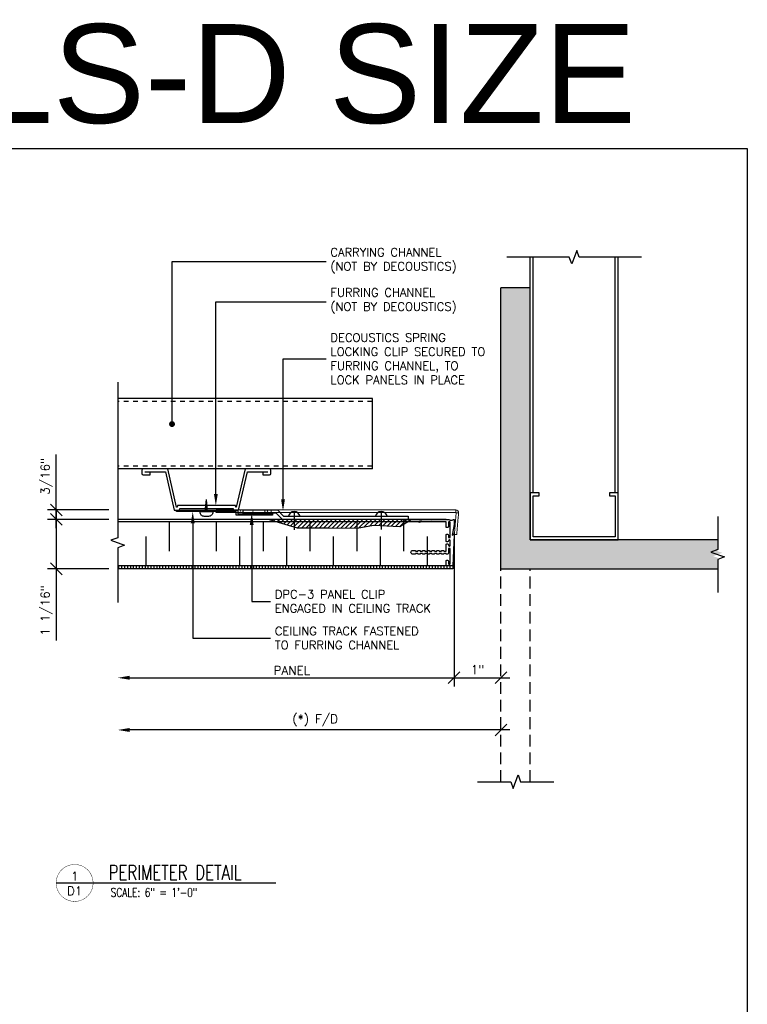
# Model space of a CAD drawing. Header units: inches. Extents: x 31 to 585, y 3457 to 3603.
# Tile 14 of 24: x 268 to 284, y 3509 to 3530. Entities that reach past the tile are written whole.
import ezdxf
from ezdxf import colors
from ezdxf.entities.mleader import LeaderData, LeaderLine
from ezdxf.enums import TextEntityAlignment as Align
from ezdxf.math import Vec2, Vec3

# ---------------------------------------------------------------- set-up
doc = ezdxf.new("R2010")
doc.units = ezdxf.units.IN
doc.header["$MEASUREMENT"] = 0
doc.linetypes.add('HIDDEN', pattern=[0.375, 0.25, -0.125])
for name, color, linetype in [('1-ARCH', 1, 'Continuous'), ('1-DIM', 4, 'Continuous'), ('1-MOUNT', 155, 'Continuous'), ('1-PANEL', 6, 'Continuous'), ('1-TEXT', 2, 'Continuous'), ('1-TITLE', 4, 'Continuous')]:
    doc.layers.add(name, color=color, linetype=linetype)
doc.styles.add('GEN NOTES', font='ARIALUNI.TTF')
doc.styles.add('TEXT', font='romans.shx')
doc.dimstyles.new('DIM 6-12', dxfattribs={"dimscale": 2, "dimtxt": 0.09375, "dimasz": 0.125, "dimexe": 0.09375, "dimexo": 0.09375, "dimgap": 0.03125, "dimtad": 1, "dimdec": 4, "dimzin": 3, "dimdsep": 46, "dimlunit": 5, "dimtxsty": 'TEXT', "dimblk": 'OBLIQUE', "dimcen": 0.09375, "dimdle": 0.09375, "dimclrd": 256, "dimclre": 4, "dimclrt": 2, "dimadec": 0, "dimazin": 0, "dimtfac": 1, "dimtdec": 4, "dimtmove": 0, "dimatfit": 3, "dimfxl": 0, "dimfrac": 2, "dimtolj": 1, "dimtzin": 0, "dimlwd": -1, "dimlwe": -1, "dimarcsym": 0})

# ---------------------------------------------------------------- blocks, each defined once
blk = doc.blocks.new('DPC3-LS')
at = {"layer": '1-MOUNT', "linetype": 'Continuous'}
blk.add_lwpolyline([(-0.188, 0), (-0.188, 0.688), (-0.062, 0.812), (-0.062, 3.312), (0, 3.312), (0, 0.787), (-0.125, 0.662), (-0.125, 0)], close=True, dxfattribs=at)
for centre in [(-0.036, 2.774), (-0.036, 1.026)]:
    blk.add_arc(centre, 0.12, 102.6804, 257.3196, dxfattribs=at)
blk = doc.blocks.new('SCREW-S')
for p in [(-0.025, 0), (0.025, 0)]:
    blk.add_line(p, (0, -0.241))
blk.add_lwpolyline([(-0.128, 0), (-0.128, 0.011, -0.414214), (-0.043, 0.096), (0.043, 0.096, -0.414214), (0.128, 0.011), (0.128, 0)], format="xyb", close=True)
for points in [[(0.023, -0.016), (-0.024, -0.007)], [(0.021, -0.031), (-0.022, -0.023)], [(0.02, -0.047), (-0.021, -0.039)], [(0.018, -0.062), (-0.019, -0.055)], [(0.017, -0.078), (-0.017, -0.071)], [(0.015, -0.093), (-0.016, -0.087)], [(0.014, -0.109), (-0.014, -0.103)], [(0.012, -0.124), (-0.012, -0.12)], [(0.01, -0.14), (-0.011, -0.136)], [(0.009, -0.155), (-0.009, -0.152)], [(0.007, -0.171), (-0.007, -0.168)], [(0.006, -0.186), (-0.006, -0.184)], [(0.004, -0.202), (-0.004, -0.2)], [(0.002, -0.217), (-0.003, -0.216)], [(0.001, -0.233), (-0.001, -0.233)]]:
    blk.add_lwpolyline(points)
blk = doc.blocks.new('*X18')
at = {"color": 0}
for p, q in [((4.737, 5.886), (4.764, 5.913)), ((4.805, 5.866), (4.853, 5.913)), ((4.874, 5.846), (4.941, 5.913)), ((4.942, 5.826), (5.029, 5.913)), ((5.01, 5.805), (5.118, 5.913)), ((5.078, 5.785), (5.152, 5.859)), ((5.146, 5.765), (5.152, 5.771)), ((5.152, 5.771), (5.295, 5.913)), ((5.152, 5.859), (5.206, 5.913)), ((5.215, 5.745), (5.383, 5.913)), ((5.303, 5.745), (5.471, 5.913)), ((5.392, 5.745), (5.56, 5.913)), ((5.48, 5.745), (5.648, 5.913)), ((5.569, 5.745), (5.733, 5.91)), ((5.657, 5.745), (5.733, 5.821)), ((5.733, 5.821), (5.825, 5.913)), ((5.733, 5.91), (5.737, 5.913)), ((5.745, 5.745), (5.913, 5.913)), ((5.834, 5.745), (6.002, 5.913)), ((5.921, 5.744), (6.09, 5.913)), ((6.008, 5.743), (6.178, 5.913)), ((6.095, 5.741), (6.267, 5.913)), ((6.182, 5.74), (6.355, 5.913)), ((6.269, 5.739), (6.444, 5.913)), ((6.356, 5.737), (6.532, 5.913)), ((6.45, 5.743), (6.62, 5.913)), ((6.559, 5.764), (6.709, 5.913)), ((6.669, 5.785), (6.733, 5.849)), ((6.733, 5.849), (6.797, 5.913)), ((6.77, 5.798), (6.886, 5.913)), ((6.854, 5.794), (6.9, 5.839)), ((6.9, 5.839), (6.974, 5.913)), ((6.938, 5.789), (7.062, 5.913)), ((7.023, 5.785), (7.151, 5.913)), ((7.107, 5.781), (7.239, 5.913)), ((7.191, 5.777), (7.328, 5.913)), ((7.278, 5.775), (7.416, 5.913))]:
    blk.add_line(p, q, dxfattribs=at)
blk = doc.blocks.new('_Oblique')
at = {"color": 0, "linetype": 'ByBlock', "lineweight": -2}
blk.add_line((-0.5, -0.5), (0.5, 0.5), dxfattribs=at)
blk = doc.blocks.new('*D32')
at = {"layer": '1-DIM', "color": 4, "transparency": 16777216}
blk.add_line((277.514, 3518.875), (277.514, 3515.586), dxfattribs=at)
at = {"layer": '1-DIM', "transparency": 16777216}
blk.add_line((270.589, 3515.773), (277.701, 3515.773), dxfattribs=at)
blk.add_solid([(270.589, 3515.815), (270.589, 3515.732), (270.339, 3515.773)], dxfattribs=at)
at = {"layer": 'Defpoints', "color": 0, "transparency": 16777216}
for p in [(277.514, 3519.062), (270.339, 3515.773), (277.514, 3515.773)]:
    blk.add_point(p, dxfattribs=at)
at = {"layer": '1-DIM', "transparency": 16777216, "xscale": 0.25, "yscale": 0.25, "zscale": 0.25}
blk.add_blockref('_Oblique', (277.514, 3515.773), dxfattribs=at)
at = {"layer": '1-DIM', "color": 2, "transparency": 16777216, "insert": (274.051, 3515.93), "char_height": 0.1875, "attachment_point": 5, "style": 'TEXT', "bg_fill": 3, "box_fill_scale": 1.25, "bg_fill_color": 256, "bg_fill_true_color": 13158600, "bg_fill_transparency": 0}
blk.add_mtext('\\A1;PANEL', dxfattribs=at)
blk = doc.blocks.new('*D33')
at = {"layer": '1-DIM', "transparency": 16777216}
blk.add_line((278.701, 3514.66), (270.589, 3514.66), dxfattribs=at)
blk.add_solid([(270.589, 3514.701), (270.589, 3514.618), (270.339, 3514.66)], dxfattribs=at)
at = {"layer": 'Defpoints', "color": 0, "transparency": 16777216}
for p in [(270.339, 3514.66), (270.339, 3514.66), (278.514, 3514.66)]:
    blk.add_point(p, dxfattribs=at)
at = {"layer": '1-DIM', "transparency": 16777216, "xscale": 0.25, "yscale": 0.25, "zscale": 0.25}
blk.add_blockref('_Oblique', (278.514, 3514.66), dxfattribs=at)
at = {"layer": '1-DIM', "color": 2, "transparency": 16777216, "insert": (274.551, 3514.865), "char_height": 0.1875, "attachment_point": 5, "style": 'TEXT', "bg_fill": 3, "box_fill_scale": 1.25, "bg_fill_color": 256, "bg_fill_true_color": 13158600, "bg_fill_transparency": 0}
blk.add_mtext('\\A1;(*) F/D', dxfattribs=at)
blk = doc.blocks.new('*D34')
at = {"layer": '1-DIM', "color": 4, "transparency": 16777216}
blk.add_line((277.514, 3518.875), (277.514, 3515.586), dxfattribs=at)
at = {"layer": '1-DIM', "transparency": 16777216}
blk.add_line((277.326, 3515.773), (278.701, 3515.773), dxfattribs=at)
at = {"layer": 'Defpoints', "color": 0, "transparency": 16777216}
for p in [(277.514, 3519.062), (278.514, 3515.773), (278.514, 3515.773)]:
    blk.add_point(p, dxfattribs=at)
at = {"layer": '1-DIM', "transparency": 16777216, "xscale": 0.25, "yscale": 0.25, "zscale": 0.25, "rotation": 180}
blk.add_blockref('_Oblique', (277.514, 3515.773), dxfattribs=at)
at = {"layer": '1-DIM', "transparency": 16777216, "xscale": 0.25, "yscale": 0.25, "zscale": 0.25}
blk.add_blockref('_Oblique', (278.514, 3515.773), dxfattribs=at)
at = {"layer": '1-DIM', "color": 2, "transparency": 16777216, "insert": (278.014, 3515.947), "char_height": 0.1875, "attachment_point": 5, "style": 'TEXT', "bg_fill": 3, "box_fill_scale": 1.25, "bg_fill_color": 256, "bg_fill_true_color": 13158600, "bg_fill_transparency": 0}
blk.add_mtext('\\A1;1"', dxfattribs=at)
blk = doc.blocks.new('*U43')
at = {"layer": '1-TEXT', "color": 2, "style": 'TEXT'}
blk.add_attdef('VIEWNAME', (0.89, 0.061), '', height=0.25, dxfattribs=at)
at = {"layer": '1-TEXT', "style": 'TEXT'}
for tag, p in [('NOTE1', (0.926, -0.281)), ('NOTE2', (0.926, -0.463)), ('NOTE3', (0.926, -0.655)), ('NOTE4', (0.926, -0.832))]:
    blk.add_attdef(tag, p, '', height=0.125, dxfattribs=at)
blk.add_wipeout([(0.314, 0.314), (0.236, 0.304), (0.163, 0.275), (0.099, 0.229), (0.049, 0.168), (0.015, 0.097), (0.001, 0.02), (0.006, -0.059), (0.03, -0.134), (0.072, -0.2), (0.13, -0.254), (0.199, -0.292), (0.275, -0.312), (0.354, -0.312), (0.43, -0.292), (0.499, -0.254), (0.556, -0.2), (0.599, -0.134), (0.623, -0.059), (0.628, 0.02), (0.613, 0.097), (0.58, 0.168), (0.529, 0.229), (0.466, 0.275), (0.392, 0.304)])
at = {"layer": '1-TITLE', "const_width": 0.00651}
blk.add_lwpolyline([(0, 0, 1), (0.628, 0, 0.414214), (0.314, 0.314, 0.414214), (0, 0, 2.926408)], format="xyb", dxfattribs=at)
at = {"layer": '1-TITLE', "const_width": 0.02}
blk.add_lwpolyline([(0, 0), (3.739, 0)], dxfattribs=at)
at = {"layer": '1-TEXT', "style": 'TEXT'}
for tag, p in [('DETAIL#', (0.301, 0.094)), ('SHEET#', (0.306, -0.207))]:
    blk.add_attdef(tag, text='', height=0.125, dxfattribs=at).set_placement(p, align=Align.CENTER)
blk = doc.blocks.new('SPRING LOCK CLIP')
at = {"layer": '1-MOUNT', "linetype": 'Continuous', "lineweight": 15}
for p, q in [((265.2, 3533.234), (265.15, 3533.23)), ((265.207, 3533.242), (265.207, 3533.292)), ((269.208, 3533.292), (269.146, 3533.292)), ((269.146, 3533.242), (269.146, 3533.292)), ((269.146, 3533.242), (269.208, 3533.242)), ((269.3, 3533.292), (269.208, 3533.292)), ((269.208, 3533.242), (269.3, 3533.242)), ((269.517, 3533.292), (269.3, 3533.292)), ((269.3, 3533.242), (269.517, 3533.242)), ((269.561, 3533.292), (269.517, 3533.292)), ((269.517, 3533.242), (269.561, 3533.242)), ((269.779, 3533.292), (269.561, 3533.292)), ((269.561, 3533.242), (269.779, 3533.242)), ((269.823, 3533.292), (269.779, 3533.292)), ((269.779, 3533.242), (269.823, 3533.242)), ((270.041, 3533.292), (269.823, 3533.292)), ((269.823, 3533.242), (270.041, 3533.242)), ((270.128, 3533.292), (270.04, 3533.292)), ((270.04, 3533.242), (270.128, 3533.242)), ((270.316, 3533.292), (270.128, 3533.292)), ((270.128, 3533.242), (270.316, 3533.242)), ((265.24, 3532.77), (265.19, 3532.766))]:
    blk.add_line(p, q, dxfattribs=at)
for centre, radius, start, end in [((265.207, 3533.235), 0.0568, 90, 184.9153), ((265.207, 3533.235), 0.00681, 90, 180), ((265.207, 3533.235), 0.00681, 180, 184.9153), ((269.208, 3533.267), 0.025, 270, 90), ((269.3, 3533.267), 0.025, 90, 270), ((269.517, 3533.267), 0.025, 27.6414, 90), ((269.517, 3533.267), 0.025, 270, 332.3586), ((269.561, 3533.267), 0.025, 90, 152.3586), ((269.561, 3533.267), 0.025, 207.6414, 270), ((269.779, 3533.267), 0.025, 27.6414, 90), ((269.779, 3533.267), 0.025, 270, 332.3586), ((269.823, 3533.267), 0.025, 90, 152.3586), ((269.823, 3533.267), 0.025, 207.6414, 270), ((270.041, 3533.267), 0.025, 270, 90), ((270.128, 3533.267), 0.025, 90, 270), ((270.316, 3533.267), 0.025, 270, 90)]:
    blk.add_arc(centre, radius, start, end, dxfattribs=at)
for points in [[(265.15, 3533.23), (265.19, 3532.766)], [(265.24, 3532.77), (265.2, 3533.234)], [(269.146, 3533.292), (265.207, 3533.292)], [(265.207, 3533.242), (269.146, 3533.242)]]:
    blk.add_open_spline(points, degree=1, dxfattribs=at)
blk = doc.blocks.new('_Dot')
at = {"color": 0, "linetype": 'ByBlock', "lineweight": -2}
blk.add_line((-0.5, 0), (-1, 0), dxfattribs=at)
at = {"color": 0, "linetype": 'ByBlock', "const_width": 0.5}
blk.add_lwpolyline([(-0.25, 0, 1), (0.25, 0, 1)], format="xyb", close=True, dxfattribs=at)
blk = doc.blocks.new('*D69')
at = {"layer": '1-DIM', "transparency": 16777216}
for p, q in [((269.026, 3519.34), (269.026, 3518.097)), ((269.026, 3518.097), (269.026, 3516.57))]:
    blk.add_line(p, q, dxfattribs=at)
at = {"layer": '1-DIM', "color": 4, "transparency": 16777216}
for p, q in [((270.151, 3519.152), (268.839, 3519.152)), ((270.151, 3518.097), (268.839, 3518.097))]:
    blk.add_line(p, q, dxfattribs=at)
at = {"layer": 'Defpoints', "color": 0, "transparency": 16777216}
for p in [(270.339, 3519.152), (269.026, 3518.097), (270.339, 3518.097)]:
    blk.add_point(p, dxfattribs=at)
at = {"layer": '1-DIM', "transparency": 16777216, "xscale": 0.25, "yscale": 0.25, "zscale": 0.25}
for p, rotation in [((269.026, 3519.152), 90), ((269.026, 3518.097), 270)]:
    blk.add_blockref('_Oblique', p, dxfattribs=dict(at, rotation=rotation))
at = {"layer": '1-DIM', "color": 2, "transparency": 16777216, "insert": (268.821, 3517.209), "char_height": 0.1875, "attachment_point": 5, "rotation": 90, "style": 'TEXT', "bg_fill": 3, "box_fill_scale": 1.25, "bg_fill_color": 256, "bg_fill_true_color": 13158600, "bg_fill_transparency": 0}
blk.add_mtext('\\A1;1 1/16"', dxfattribs=at)
blk = doc.blocks.new('*D70')
at = {"layer": '1-DIM', "transparency": 16777216}
for p, q in [((269.026, 3519.352), (269.026, 3520.539)), ((269.026, 3518.965), (269.026, 3519.352))]:
    blk.add_line(p, q, dxfattribs=at)
at = {"layer": '1-DIM', "color": 4, "transparency": 16777216}
for p, q in [((270.151, 3519.352), (268.839, 3519.352)), ((270.151, 3519.152), (268.839, 3519.152))]:
    blk.add_line(p, q, dxfattribs=at)
at = {"layer": 'Defpoints', "color": 0, "transparency": 16777216}
for p in [(269.026, 3519.352), (270.339, 3519.352), (270.339, 3519.152)]:
    blk.add_point(p, dxfattribs=at)
at = {"layer": '1-DIM', "transparency": 16777216, "xscale": 0.25, "yscale": 0.25, "zscale": 0.25}
for p, rotation in [((269.026, 3519.352), 90), ((269.026, 3519.152), 270)]:
    blk.add_blockref('_Oblique', p, dxfattribs=dict(at, rotation=rotation))
at = {"layer": '1-DIM', "color": 2, "transparency": 16777216, "insert": (268.821, 3520.07), "char_height": 0.1875, "attachment_point": 5, "rotation": 90, "style": 'TEXT', "bg_fill": 3, "box_fill_scale": 1.25, "bg_fill_color": 256, "bg_fill_true_color": 13158600, "bg_fill_transparency": 0}
blk.add_mtext('\\A1;3/16"', dxfattribs=at)

msp = doc.modelspace()

# ---------------------------------------------------------------- linework, layer by layer
at = {"layer": '1-ARCH', "color": 8}
for p, q in [((279.13852, 3518.71482), (279.13852, 3524.7437)), ((279.20102, 3519.71482), (279.20102, 3524.7437)), ((280.95102, 3519.71482), (280.95102, 3524.7437)), ((281.01352, 3519.71482), (281.01352, 3524.7437))]:
    msp.add_line(p, q, dxfattribs=at)
at = {"layer": '1-ARCH'}
for p, q in [((279.13852, 3524.08982), (278.51352, 3524.08982)), ((278.51352, 3518.08982), (278.51352, 3524.08982)), ((279.13852, 3518.71482), (279.13852, 3524.08982)), ((283.13764, 3518.71482), (279.13852, 3518.71482))]:
    msp.add_line(p, q, dxfattribs=at)
at = {"layer": '1-ARCH', "linetype": 'HIDDEN'}
msp.add_line((279.13852, 3513.55541), (279.13852, 3518.08982), dxfattribs=at)
at = {"layer": '1-ARCH', "color": 8}
msp.add_lwpolyline([(281.01352, 3519.71482), (280.82602, 3519.71482), (280.82602, 3519.65232), (280.95102, 3519.65232), (280.95102, 3518.77732), (279.20102, 3518.77732), (279.20102, 3519.65232), (279.32602, 3519.65232), (279.32602, 3519.71482), (279.13852, 3519.71482), (279.13852, 3518.71482), (281.01352, 3518.71482)], close=True, dxfattribs=at)
at = {"layer": '1-DIM'}
for points in [[(281.51352, 3524.7437), (280.18148, 3524.7437), (280.12875, 3524.88859), (280.02328, 3524.59881), (279.97055, 3524.7437), (278.63852, 3524.7437)], [(283.13764, 3519.21482), (283.13764, 3518.50779), (282.99275, 3518.45506), (283.28253, 3518.34959), (283.13764, 3518.29685), (283.13764, 3517.58982)], [(278.01352, 3513.55541), (278.72055, 3513.55541), (278.77328, 3513.41052), (278.87875, 3513.70029), (278.93148, 3513.55541), (279.63852, 3513.55541)]]:
    msp.add_lwpolyline(points, dxfattribs=at)
at = {"layer": '1-MOUNT', "color": 8}
for p, q in [((275.76952, 3521.72649), (270.33856, 3521.72649)), ((275.76952, 3520.22649), (275.76952, 3521.72649)), ((275.76952, 3520.22649), (270.33856, 3520.22649))]:
    msp.add_line(p, q, dxfattribs=at)
at = {"layer": '1-MOUNT', "color": 8, "linetype": 'HIDDEN', "ltscale": 0.125}
for p, q in [((275.76952, 3521.66399), (270.33856, 3521.66399)), ((275.76952, 3520.28899), (270.33856, 3520.28899))]:
    msp.add_line(p, q, dxfattribs=at)
at = {"layer": '1-MOUNT'}
for p, q in [((274.10362, 3519.31831), (274.10362, 3518.92523)), ((275.96033, 3519.31831), (275.96033, 3518.93631))]:
    msp.add_line(p, q, dxfattribs=at)
at = {"layer": '1-MOUNT', "color": 1}
msp.add_lwpolyline([(273.43107, 3520.16399), (273.43107, 3520.10149), (273.57849, 3520.10149, 0.41421356), (273.60379, 3520.12679), (273.60379, 3520.2012, 0.41421356), (273.57849, 3520.22649), (273.05407, 3520.22649), (272.86657, 3519.41399), (272.85395, 3519.41399), (272.84673, 3519.44524), (271.61084, 3519.44524), (271.60363, 3519.41399), (271.59101, 3519.41399), (271.40351, 3520.22649), (270.87908, 3520.22649, 0.41421356), (270.85379, 3520.2012), (270.85379, 3520.12679, 0.41421356), (270.87908, 3520.10149), (271.0265, 3520.10149), (271.0265, 3520.16399)], format="xyb", dxfattribs=at)
msp.add_lwpolyline([(270.91629, 3520.16399), (271.35379, 3520.16399), (271.54129, 3519.35149), (271.65335, 3519.35149), (271.66056, 3519.38274), (272.79702, 3519.38274), (272.80423, 3519.35149), (272.91629, 3519.35149), (273.10379, 3520.16399), (273.54129, 3520.16399)], dxfattribs=at)
at = {"layer": '1-MOUNT'}
msp.add_lwpolyline([(273.64097, 3519.2727), (273.64097, 3519.2395), (272.86586, 3519.2395), (272.86586, 3519.31831), (271.59172, 3519.31831), (271.59172, 3519.35151), (272.89906, 3519.35151), (272.89906, 3519.2727)], close=True, dxfattribs=at)
msp.add_lwpolyline([(273.56759, 3519.15232), (274.16524, 3518.97392), (274.83528, 3518.97392), (275.44788, 3518.96436), (275.79247, 3519.03132), (276.35722, 3519.00262), (276.59841, 3519.15232)], dxfattribs=at)
at = {"layer": '1-PANEL', "color": 8}
for p, q in [((272.43704, 3519.09689), (272.43704, 3518.47189)), ((273.43704, 3519.09689), (273.43704, 3518.47189)), ((274.43704, 3519.09689), (274.43704, 3518.47189)), ((275.43704, 3519.09689), (275.43704, 3518.47189)), ((276.43704, 3519.09689), (276.43704, 3518.47189)), ((272.93704, 3518.78439), (272.93704, 3518.15939)), ((273.93704, 3518.78439), (273.93704, 3518.15939)), ((274.93704, 3518.78439), (274.93704, 3518.15939)), ((275.93704, 3518.78439), (275.93704, 3518.15939)), ((276.93704, 3518.78439), (276.93704, 3518.15939))]:
    msp.add_line(p, q, dxfattribs=at)
at = {"layer": 'Defpoints', "color": 3}
msp.add_lwpolyline([(224.52641, 3527.06477), (283.76922, 3527.06477), (283.76922, 3481.06477), (224.52641, 3481.06477)], close=True, dxfattribs=at)

# ---------------------------------------------------------------- block references
at = {"layer": '1-MOUNT'}
for name, p, xscale, yscale, zscale, rotation in [('SCREW-S', (272.22879, 3519.31831), 1.06232294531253, 1.06232294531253, 1.06232294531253, 179.9999999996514), ('DPC3-LS', (273.01352, 3519.15232), 1.062322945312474, 1.062322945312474, 1.062322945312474, 269.9999999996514)]:
    msp.add_blockref(name, p, dxfattribs=dict(at, xscale=xscale, yscale=yscale, zscale=zscale, rotation=rotation))
at = {"layer": '1-MOUNT', "xscale": 1.06232294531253, "yscale": 1.06232294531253, "zscale": 1.06232294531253}
msp.add_blockref('*X18', (268.6305, 3512.87045), dxfattribs=at)

# ---------------------------------------------------------------- texts
at = {"layer": '1-TEXT', "insert": (223.60346, 3528.64552), "char_height": 2.109375, "width": 58.693524, "attachment_point": 4, "style": 'GEN NOTES'}
msp.add_mtext('\\pi1.1839;SCALE: 6" = 1\'-0" :  TYP. DETAILS-D SIZE ', dxfattribs=at)

# ---------------------------------------------------------------- leaders
at = {"layer": '1-TEXT'}
ml = msp.add_multileader_mtext('Standard', dxfattribs=at)
ml.set_content('CARRYING CHANNEL \\P(NOT BY DECOUSTICS)', color=256, style='TEXT')
ml.set_leader_properties(color=4, linetype='ByLayer', lineweight=-1)
ml.set_arrow_properties(name='DOT')
ml.build(insert=Vec2(0, 0))
ml.multileader.update_dxf_attribs({"text_left_attachment_type": 2, "text_right_attachment_type": 2, "dogleg_length": 0.36, "arrow_head_size": 0.125})
ctx = ml.context
ctx.base_point, ctx.char_height, ctx.arrow_head_size, ctx.landing_gap_size, ctx.plane_origin = Vec3(274.78576, 3524.65209), 0.18, 0.125, 0.09, Vec3(273.90089, 3523.87113)
ctx.left_attachment, ctx.right_attachment = 2, 2
notes = []
notes.append((ctx, [(0, (1, 1, 0), (271.49536, 3524.65209), (1, 0), 3.2904, [(0, [(271.49536, 3521.18473)], 0, [])])]))
ctx.mtext.insert, ctx.mtext.width, ctx.mtext.defined_height, ctx.mtext.flow_direction = Vec3(274.87576, 3524.93923), 3.6190957, 0.62826, 5
ml = msp.add_multileader_mtext('Standard', dxfattribs=at)
ml.set_content('FURRING CHANNEL\\P(NOT BY DECOUSTICS)', color=256, style='TEXT')
ml.set_leader_properties(color=4, linetype='ByLayer', lineweight=-1)
ml.build(insert=Vec2(0, 0))
ml.multileader.update_dxf_attribs({"text_left_attachment_type": 2, "text_right_attachment_type": 2, "dogleg_length": 0.36, "arrow_head_size": 0.25})
ctx = ml.context
ctx.base_point, ctx.char_height, ctx.arrow_head_size, ctx.landing_gap_size, ctx.plane_origin = Vec3(274.78576, 3523.79357), 0.18, 0.25, 0.09, Vec3(274.83597, 3523.0126)
ctx.left_attachment, ctx.right_attachment = 2, 2
notes.append((ctx, [(0, (1, 1, 0), (272.43045, 3523.79357), (1, 0), 2.35532, [(0, [(272.43045, 3519.44524)], 0, [])])]))
ctx.mtext.insert, ctx.mtext.width, ctx.mtext.defined_height, ctx.mtext.flow_direction = Vec3(274.87576, 3524.08071), 3.6190957, 0.62826, 5
ml = msp.add_multileader_mtext('Standard', dxfattribs=at)
ml.set_content('DECOUSTICS SPRING LOCKING CLIP SECURED TO FURRING CHANNEL, TO LOCK PANELS IN PLACE', color=256, style='TEXT')
ml.set_leader_properties(color=4, linetype='ByLayer', lineweight=-1)
ml.build(insert=Vec2(0, 0))
ml.multileader.update_dxf_attribs({"text_left_attachment_type": 2, "text_right_attachment_type": 2, "dogleg_length": 0.36, "arrow_head_size": 0.25})
ctx = ml.context
ctx.base_point, ctx.char_height, ctx.arrow_head_size, ctx.landing_gap_size, ctx.plane_origin = Vec3(274.78576, 3522.57786), 0.18, 0.25, 0.09, Vec3(276.26887, 3521.79689)
ctx.left_attachment, ctx.right_attachment = 2, 2
notes.append((ctx, [(0, (1, 1, 0), (273.86335, 3522.57786), (1, 0), 0.92242, [(0, [(273.86335, 3519.33025)], 0, [])])]))
ctx.mtext.insert, ctx.mtext.width, ctx.mtext.defined_height, ctx.mtext.flow_direction = Vec3(274.87576, 3523.11786), 3.6190957, 0.62826, 5
for ctx, leaders in notes:
    for number, flags, end, landing, length, lines in leaders:
        leader = LeaderData()
        leader.index, (leader.has_last_leader_line, leader.has_dogleg_vector, leader.attachment_direction) = number, flags
        leader.last_leader_point, leader.dogleg_vector, leader.dogleg_length = Vec3(end), Vec3(landing), length
        for number, points, colour, breaks in lines:
            line = LeaderLine()
            line.index, line.vertices, line.color, line.breaks = number, Vec3.list(points), colors.encode_raw_color(colour), breaks
            leader.lines.append(line)
        ctx.leaders.append(leader)

# ---------------------------------------------------------------- next in the draw order: block references
at = {"layer": '1-TITLE'}
ref = msp.add_blockref('*U43', (269.02395, 3511.39751), dxfattribs=dict(at, xscale=1.254172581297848, yscale=1.254172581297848, zscale=1.254172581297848))
ref.add_attrib('VIEWNAME', 'PERIMETER DETAIL', (270.14029, 3511.46667), dxfattribs={"color": 2, "height": 0.312495, "style": 'TEXT', "width": 0.75})
ref.add_attrib('DETAIL#', '1', dxfattribs={"color": 2, "height": 0.1875, "style": 'TEXT'}).set_placement((269.41804, 3511.54128), align=Align.MIDDLE_CENTER)
ref.add_attrib('SHEET#', 'D1', dxfattribs={"color": 2, "height": 0.1875, "style": 'TEXT'}).set_placement((269.41804, 3511.22773), align=Align.MIDDLE_CENTER)
ref.add_attrib('NOTE1', 'SCALE: 6" = 1\'-0"', dxfattribs={"color": 2, "height": 0.1875, "style": 'TEXT', "width": 0.75}).set_placement((270.18549, 3511.04552), align=Align.BOTTOM_LEFT)

# ---------------------------------------------------------------- next in the draw order: dimensions: what is measured, and where the dimension line sits
at = {"layer": '1-DIM'}
dim = msp.add_linear_dim(base=(277.51352, 3515.77336), p1=(270.33856, 3515.77336), p2=(277.51352, 3519.06238), angle=180, text='PANEL', dimstyle='DIM 6-12', override={"dimpost": '"', "dimblk2": 'Oblique', "dimsah": 1}, dxfattribs=at)
dim.commit()
dim.dimension.update_dxf_attribs({"geometry": '*D32', "text_midpoint": (274.05104, 3515.92961)})
dim = msp.add_linear_dim(base=(270.33856, 3514.65979), p1=(278.51352, 3514.65979), p2=(270.33856, 3514.65979), text='(*) F/D', dimstyle='DIM 6-12', override={"dimpost": '"', "dimblk1": 'Oblique', "dimsah": 1}, dxfattribs=at)
dim.commit()
dim.dimension.update_dxf_attribs({"geometry": '*D33', "text_midpoint": (274.55104, 3514.86514)})

# ---------------------------------------------------------------- next in the draw order: hatches: boundary and pattern name
at = {"layer": '1-PANEL'}
h = msp.add_hatch(dxfattribs=at)
h.set_pattern_fill('ANSI31', color=8, scale=0.5, angle=45, style=0)
h.set_pattern_definition([(90, (-218.136345, 3258.03601), (-0.0625, 1e-17), [])])
h.paths.add_polyline_path([(270.33856, 3518.15939), (277.48777, 3518.15939), (277.48777, 3518.09689), (270.33856, 3518.09689)])

# ---------------------------------------------------------------- next in the draw order: linework, layer by layer
at = {"layer": '1-DIM'}
msp.add_lwpolyline([(270.33856, 3522.07958), (270.33856, 3518.75779), (270.19368, 3518.70506), (270.48345, 3518.59959), (270.33856, 3518.54685), (270.33856, 3517.3757)], dxfattribs=at)
at = {"layer": '1-PANEL', "linetype": 'Continuous'}
msp.add_line((277.34196, 3519.15232), (270.33856, 3519.15232), dxfattribs=at)
at = {"layer": '1-PANEL'}
for p, q in [((277.34196, 3519.09689), (270.33856, 3519.09689)), ((277.48777, 3518.15939), (270.33856, 3518.15939)), ((277.48777, 3518.09689), (270.33856, 3518.09689)), ((277.48777, 3518.15939), (277.48777, 3518.09689))]:
    msp.add_line(p, q, dxfattribs=at)
at = {"layer": '1-PANEL', "color": 8}
for p, q in [((271.43704, 3519.09689), (271.43704, 3518.47189)), ((270.93704, 3518.78439), (270.93704, 3518.15939)), ((271.93704, 3518.78439), (271.93704, 3518.15939))]:
    msp.add_line(p, q, dxfattribs=at)
at = {"layer": '1-PANEL', "color": 7}
msp.add_lwpolyline([(277.51352, 3519.14231), (277.51352, 3519.06238, -0.04254503), (277.51181, 3519.04238), (277.47228, 3518.81219), (277.49632, 3518.83237, -0.64926792), (277.51274, 3518.82436), (277.48777, 3518.16319, -0.40414051), (277.48383, 3518.15939), (277.3459, 3518.15939, -0.41421356), (277.34196, 3518.16333), (277.34196, 3518.26097, -0.41421356), (277.36165, 3518.28065), (277.37228, 3518.28065, -0.41421356), (277.39196, 3518.26097), (277.39196, 3518.20916, 0.41421356), (277.40196, 3518.19916), (277.42252, 3518.19916, 0.41421356), (277.43252, 3518.20916), (277.43252, 3518.52065, 0.41421356), (277.42252, 3518.53065), (277.40196, 3518.53065, 0.41421356), (277.39196, 3518.52065), (277.39196, 3518.42908, -0.41421356), (277.37228, 3518.40939), (277.35181, 3518.40939, -0.41421356), (277.34196, 3518.41924), (277.34196, 3518.42439), (277.29196, 3518.42439), (277.29196, 3518.41924, -0.41421356), (277.28212, 3518.40939), (277.25181, 3518.40939, -0.41421356), (277.24196, 3518.41924), (277.24196, 3518.42439), (277.19196, 3518.42439), (277.19196, 3518.41924, -0.41421356), (277.18212, 3518.40939), (277.15181, 3518.40939, -0.41421356), (277.14196, 3518.41924), (277.14196, 3518.42439), (277.09196, 3518.42439), (277.09196, 3518.41924, -0.41421356), (277.08212, 3518.40939), (277.05181, 3518.40939, -0.41421356), (277.04196, 3518.41924), (277.04196, 3518.42439), (276.99196, 3518.42439), (276.99196, 3518.41924, -0.41421356), (276.98212, 3518.40939), (276.95181, 3518.40939, -0.41421356), (276.94196, 3518.41924), (276.94196, 3518.42439), (276.89196, 3518.42439), (276.89196, 3518.41924, -0.41421356), (276.88212, 3518.40939), (276.85181, 3518.40939, -0.41421356), (276.84196, 3518.41924), (276.84196, 3518.42439), (276.79196, 3518.42439), (276.79196, 3518.41924, -0.41421356), (276.78212, 3518.40939), (276.75181, 3518.40939, -0.41421356), (276.74196, 3518.41924), (276.74196, 3518.42439), (276.69196, 3518.42439), (276.69196, 3518.41924, -0.41421356), (276.68212, 3518.40939), (276.63196, 3518.40939, -1), (276.63196, 3518.48939), (276.64196, 3518.48939), (276.68212, 3518.48939, -0.41421356), (276.69196, 3518.47955), (276.69196, 3518.47439), (276.74196, 3518.47439), (276.74196, 3518.47955, -0.41421356), (276.75181, 3518.48939), (276.78212, 3518.48939, -0.41421356), (276.79196, 3518.47955), (276.79196, 3518.47439), (276.84196, 3518.47439), (276.84196, 3518.47955, -0.41421356), (276.85181, 3518.48939), (276.88212, 3518.48939, -0.41421356), (276.89196, 3518.47955), (276.89196, 3518.47439), (276.94196, 3518.47439), (276.94196, 3518.47955, -0.41421356), (276.95181, 3518.48939), (276.98212, 3518.48939, -0.41421356), (276.99196, 3518.47955), (276.99196, 3518.47439), (277.04196, 3518.47439), (277.04196, 3518.47955, -0.41421356), (277.05181, 3518.48939), (277.08212, 3518.48939, -0.41421356), (277.09196, 3518.47955), (277.09196, 3518.47439), (277.14196, 3518.47439), (277.14196, 3518.47955, -0.41421356), (277.15181, 3518.48939), (277.18212, 3518.48939, -0.41421356), (277.19196, 3518.47955), (277.19196, 3518.47439), (277.24196, 3518.47439), (277.24196, 3518.47955, -0.41421356), (277.25181, 3518.48939), (277.28212, 3518.48939, -0.41421356), (277.29196, 3518.47955), (277.29196, 3518.47439), (277.34196, 3518.47439), (277.34196, 3518.60959, -0.41421356), (277.36165, 3518.62928), (277.37228, 3518.62928, -0.41421356), (277.39196, 3518.60959), (277.39196, 3518.60034, 0.41421356), (277.41165, 3518.58065), (277.41283, 3518.58065, 0.41421356), (277.43252, 3518.60034), (277.43252, 3518.69601, 0.41421356), (277.41283, 3518.71569), (277.41165, 3518.71569, 0.41421356), (277.39196, 3518.69601), (277.39196, 3518.69601, -0.41421356), (277.37228, 3518.67632), (277.36165, 3518.67632, -0.41421356), (277.34196, 3518.69601), (277.34196, 3518.81727, -0.41421356), (277.36165, 3518.83695), (277.37228, 3518.83695, -0.41421356), (277.39196, 3518.81727), (277.39196, 3518.77569, 0.41421356), (277.40196, 3518.76569), (277.42252, 3518.76569, 0.41421356), (277.43252, 3518.77569), (277.43252, 3519.08719, 0.41421356), (277.42252, 3519.09719), (277.40196, 3519.09719, 0.41421356), (277.39196, 3519.08719), (277.39196, 3518.99561, -0.41421356), (277.37228, 3518.97593), (277.36165, 3518.97593, -0.41421356), (277.34196, 3518.99561), (277.34196, 3519.09719), (276.86874, 3519.09719), (276.7839, 3519.11215), (276.7839, 3519.08735), (276.72808, 3519.09719), (276.50041, 3519.09719, -0.26047061), (276.43513, 3519.1377, -0.57143672), (276.44374, 3519.15231), (277.03123, 3519.15231), (277.04108, 3519.14246), (277.05092, 3519.15231), (277.40204, 3519.15231, -0.29774875), (277.42493, 3519.13735), (277.47492, 3519.13735), (277.49852, 3519.15097, -0.57735027)], format="xyb", close=True, dxfattribs=at)

# ---------------------------------------------------------------- next in the draw order: dimensions: what is measured, and where the dimension line sits
at = {"layer": '1-DIM'}
for base, p1, p2, angle, picture, middle in [((269.02628, 3518.09689), (270.33856, 3519.15232), (270.33856, 3518.09689), 270, '*D69', (268.82093, 3517.2085)), ((278.51352, 3515.77336), (277.51352, 3519.06238), (278.51352, 3515.77336), 180, '*D34', (278.01352, 3515.94747))]:
    dim = msp.add_linear_dim(base=base, p1=p1, p2=p2, angle=angle, dimstyle='DIM 6-12', override={"dimpost": '"'}, dxfattribs=at)
    dim.commit()
    dim.dimension.update_dxf_attribs({"geometry": picture, "text_midpoint": middle})

# ---------------------------------------------------------------- next in the draw order: hatches: boundary and pattern name
at = {"layer": '1-ARCH'}
h = msp.add_hatch(dxfattribs=at)
h.set_pattern_fill('AR-SAND', color=8, scale=0.08, style=0)
h.set_pattern_definition([(37.5, (16.40273, 1.12167), (-0.0050394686, 0.1541459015), [0, -0.1216, 0, -0.136, 0, -0.13]), (7.5, (16.40273, 1.12167), (0.141582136, 0.225771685), [0, -0.0656, 0, -0.1096, 0, -0.042]), (327.5, (16.30433, 1.12167), (0.249131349, 0.0004527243), [0, -0.04, 0, -0.144, 0, -0.188]), (317.5, (16.30433, 1.12167), (0.240490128, 0.070214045), [0, -0.02, 0, -0.0944, 0, -0.108])])
h.paths.add_polyline_path([(278.51352, 3524.08982), (279.13852, 3524.08982), (279.13852, 3518.71482), (283.13764, 3518.71482), (283.13764, 3518.47263), (283.23423, 3518.43748), (283.04105, 3518.36717), (283.13764, 3518.33201), (283.13764, 3518.08982), (278.51352, 3518.08982), (278.51352, 3518.71482)])

# ---------------------------------------------------------------- next in the draw order: linework, layer by layer
msp.add_line((283.13764, 3518.08982), (278.51352, 3518.08982), dxfattribs=at)
at = {"layer": '1-ARCH', "linetype": 'HIDDEN'}
msp.add_line((278.51352, 3513.55541), (278.51352, 3518.08982), dxfattribs=at)

# ---------------------------------------------------------------- next in the draw order: block references
at = {"layer": '1-MOUNT', "xscale": -1}
msp.add_blockref('SPRING LOCK CLIP', (542.75911, -13.94017), dxfattribs=at)

# ---------------------------------------------------------------- next in the draw order: dimensions: what is measured, and where the dimension line sits
at = {"layer": '1-DIM'}
dim = msp.add_linear_dim(base=(269.02628, 3519.35151), p1=(270.33856, 3519.15232), p2=(270.33856, 3519.35151), angle=90, dimstyle='DIM 6-12', override={"dimpost": '"'}, dxfattribs=at)
dim.commit()
dim.dimension.update_dxf_attribs({"geometry": '*D70', "text_midpoint": (268.82093, 3520.07026)})

# ---------------------------------------------------------------- next in the draw order: leaders
at = {"layer": '1-TEXT'}
ml = msp.add_multileader_mtext('Standard', dxfattribs=at)
ml.set_content('CEILING TRACK FASTENED TO FURRING CHANNEL', color=256, style='TEXT')
ml.set_leader_properties(color=4, linetype='ByLayer', lineweight=-1)
ml.build(insert=Vec2(0, 0))
ml.multileader.update_dxf_attribs({"text_left_attachment_type": 2, "text_right_attachment_type": 2, "dogleg_length": 0.36, "arrow_head_size": 0.25})
ctx = ml.context
ctx.base_point, ctx.char_height, ctx.arrow_head_size, ctx.landing_gap_size, ctx.plane_origin = Vec3(273.5997, 3516.62053), 0.18, 0.25, 0.09, Vec3(273.48547, 3515.83956)
ctx.left_attachment, ctx.right_attachment = 2, 2
notes = []
notes.append((ctx, [(0, (1, 1, 0), (271.93688, 3516.62053), (1, 0), 1.66282, [(0, [(271.93688, 3519.31831)], 0, [])])]))
ctx.mtext.insert, ctx.mtext.width, ctx.mtext.defined_height, ctx.mtext.flow_direction = Vec3(273.6897, 3516.86053), 3.6190957, 0.62826, 5
ml = msp.add_multileader_mtext('Standard', dxfattribs=at)
ml.set_content('DPC-3 PANEL CLIP ENGAGED IN CEILING TRACK', color=256, style='TEXT')
ml.set_leader_properties(color=4, linetype='ByLayer', lineweight=-1)
ml.build(insert=Vec2(0, 0))
ml.multileader.update_dxf_attribs({"text_left_attachment_type": 2, "text_right_attachment_type": 2, "dogleg_length": 0.36, "arrow_head_size": 0.25})
ctx = ml.context
ctx.base_point, ctx.char_height, ctx.arrow_head_size, ctx.landing_gap_size, ctx.plane_origin = Vec3(273.5997, 3517.40368), 0.18, 0.25, 0.09, Vec3(273.48547, 3516.62271)
ctx.left_attachment, ctx.right_attachment = 2, 2
notes.append((ctx, [(0, (1, 1, 0), (273.19547, 3517.40368), (1, 0), 0.40423, [(0, [(273.19572, 3519.28511)], 0, [])])]))
ctx.mtext.insert, ctx.mtext.width, ctx.mtext.defined_height, ctx.mtext.flow_direction = Vec3(273.6897, 3517.64368), 3.8245135, 0.54317, 5
for ctx, leaders in notes:
    for number, flags, end, landing, length, lines in leaders:
        leader = LeaderData()
        leader.index, (leader.has_last_leader_line, leader.has_dogleg_vector, leader.attachment_direction) = number, flags
        leader.last_leader_point, leader.dogleg_vector, leader.dogleg_length = Vec3(end), Vec3(landing), length
        for number, points, colour, breaks in lines:
            line = LeaderLine()
            line.index, line.vertices, line.color, line.breaks = number, Vec3.list(points), colors.encode_raw_color(colour), breaks
            leader.lines.append(line)
        ctx.leaders.append(leader)

doc.saveas('drawing.dxf')
